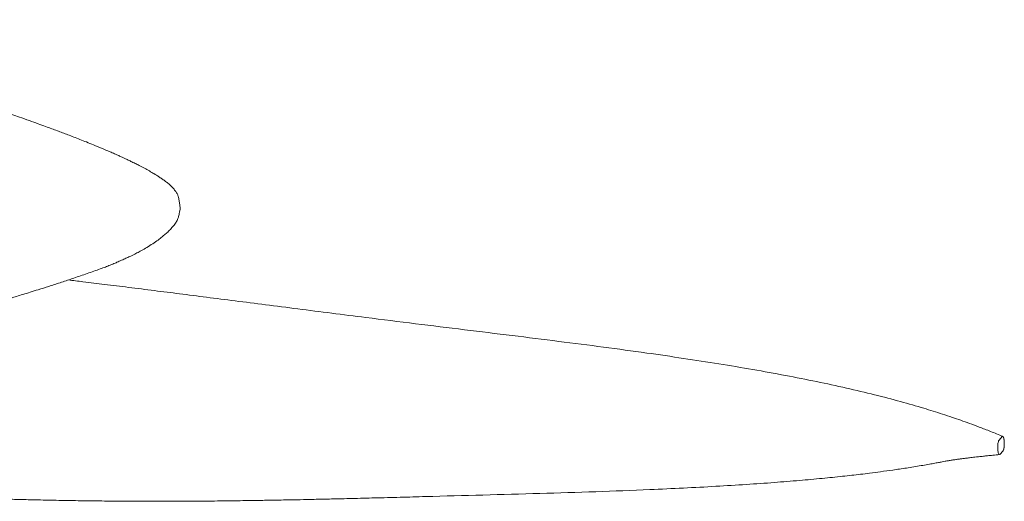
# Model space of a CAD drawing. Header units: millimetres. Extents: x 783 to 2230, y 1359 to 2850.
# Tile 4 of 12: x 1793 to 2230, y 1361 to 1574. Entities that reach past the tile are written whole.
import ezdxf

# ---------------------------------------------------------------- set-up
doc = ezdxf.new("R2010")
doc.units = ezdxf.units.MM

msp = doc.modelspace()

# ---------------------------------------------------------------- linework, layer by layer
at = {"color": 7, "linetype": 'Continuous', "lineweight": 15}
for p, q in [((2227.2, 1387.71), (2228.57, 1389.31)), ((2228.97, 1383.03), (2227.59, 1381.44))]:
    msp.add_line(p, q, dxfattribs=at)
for points, knots in [([(1555.91, 1362.5), (1556.36, 1362.55), (1557.4, 1362.66), (1559.26, 1362.97), (1561.28, 1363.41), (1562.98, 1363.88), (1564.38, 1364.34), (1565.37, 1364.68), (1566.2, 1364.99), (1566.87, 1365.24), (1567.44, 1365.46), (1568.48, 1365.88), (1569.63, 1366.37), (1571.01, 1366.98), (1572.55, 1367.68), (1574.9, 1368.78), (1577.67, 1370.14), (1580.16, 1371.42), (1582.17, 1372.47), (1583.95, 1373.42), (1585.52, 1374.27), (1587.17, 1375.17), (1589.04, 1376.21), (1591.33, 1377.45), (1593.49, 1378.63), (1595.19, 1379.57), (1597.11, 1380.66), (1599.02, 1381.74), (1601.04, 1382.9), (1603.32, 1384.18), (1605.58, 1385.45), (1607.91, 1386.71), (1610.24, 1387.9), (1612.97, 1389.25), (1616.26, 1390.83), (1620.03, 1392.51), (1623, 1393.68), (1625.5, 1394.65), (1627.94, 1395.59), (1630.93, 1396.62), (1634.58, 1397.94), (1638.52, 1399.48), (1643.63, 1401.25), (1650.14, 1403.52), (1657.54, 1406.05), (1665.28, 1408.54), (1672.85, 1411.39), (1679.43, 1413.91), (1685.02, 1416.12), (1689.85, 1418.06), (1694.81, 1420.05), (1699.83, 1422.02), (1704.53, 1423.88), (1708.49, 1425.43), (1711.6, 1426.6), (1713.81, 1427.43), (1715.83, 1428.17), (1717.86, 1428.89), (1720.16, 1429.67), (1722.99, 1430.61), (1725.81, 1431.54), (1728.18, 1432.28), (1730.17, 1432.9), (1731.65, 1433.33), (1732.92, 1433.68), (1733.95, 1433.96), (1735.11, 1434.26), (1736.41, 1434.59), (1738.07, 1435.02), (1739.95, 1435.52), (1742.4, 1436.18), (1745.03, 1436.9), (1748.01, 1437.74), (1751.37, 1438.7), (1755.25, 1439.84), (1759.54, 1441.13), (1764.74, 1442.77), (1770.61, 1444.6), (1776.25, 1446.32), (1780.81, 1447.77), (1784.26, 1448.88), (1787.28, 1449.85), (1789.74, 1450.64), (1792.01, 1451.36), (1794.89, 1452.24), (1798.13, 1453.25), (1801.94, 1454.45), (1806.24, 1455.82), (1811.18, 1457.42), (1816.7, 1459.23), (1821.54, 1460.89), (1825.45, 1462.26), (1828.24, 1463.25), (1830.73, 1464.14), (1833.07, 1465.05), (1835.22, 1465.92), (1836.9, 1466.69), (1838.87, 1467.54), (1840.92, 1468.46), (1843.03, 1469.43), (1844.95, 1470.4), (1846.82, 1471.38), (1849.15, 1472.74), (1851.67, 1474.3), (1854.1, 1475.81), (1856, 1477.3), (1857.59, 1478.67), (1859.09, 1479.98), (1860.5, 1481.45), (1861.8, 1482.99), (1862.95, 1484.59), (1863.69, 1486.27), (1864.04, 1487.87), (1864.34, 1489.23), (1864.44, 1490.23), (1864.38, 1491.3), (1864.25, 1492.2), (1864.14, 1492.98), (1864.01, 1493.86), (1863.86, 1494.78), (1863.59, 1495.85), (1863.07, 1497.01), (1862.24, 1498.21), (1861.29, 1499.38), (1860.1, 1500.58), (1858.79, 1501.69), (1857.4, 1502.73), (1856.06, 1503.67), (1854.7, 1504.58), (1853.16, 1505.54), (1851.31, 1506.63), (1849.13, 1507.85), (1847, 1508.99), (1844.98, 1510.02), (1843.17, 1510.91), (1841.48, 1511.73), (1840.02, 1512.42), (1838.64, 1513.05), (1837.15, 1513.73), (1835.38, 1514.52), (1832.86, 1515.62), (1829.77, 1516.94), (1826.26, 1518.39), (1823.05, 1519.69), (1820.13, 1520.84), (1817.39, 1521.91), (1814.8, 1522.9), (1812.38, 1523.82), (1810.01, 1524.71), (1807.52, 1525.63), (1804.67, 1526.68), (1801.38, 1527.88), (1797.53, 1529.26), (1793.66, 1530.63), (1789.98, 1531.92), (1786.8, 1533.02), (1783.86, 1534.04), (1781.27, 1534.92), (1779.04, 1535.67), (1777.19, 1536.3), (1775.6, 1536.83), (1774.03, 1537.36), (1771.93, 1538.06), (1769.05, 1539.01), (1765.28, 1540.24), (1760.87, 1541.67), (1755.92, 1543.25), (1750.59, 1544.92), (1745.04, 1546.63), (1739.46, 1548.3), (1734.11, 1549.87), (1729.13, 1551.29), (1724.51, 1552.54), (1720.05, 1553.76), (1715.92, 1554.97), (1712.02, 1556.15), (1708.23, 1557.34), (1704.02, 1558.71), (1699.24, 1560.3), (1693.93, 1562.04), (1688.44, 1563.77), (1682.91, 1565.41), (1677.58, 1566.84), (1672.62, 1567.99), (1668.13, 1568.9), (1664.56, 1569.59), (1661.98, 1570.11), (1660.08, 1570.5), (1658.22, 1570.92), (1656.36, 1571.37), (1654.35, 1571.88), (1651.93, 1572.54), (1649.39, 1573.27), (1647.84, 1573.71), (1647.25, 1573.88)], [0, 0, 0, 0, 0.0055746, 0.0127346, 0.0200538, 0.0276276, 0.031013, 0.0337013, 0.0356848, 0.0364235, 0.0370127, 0.0380058, 0.0396534, 0.0412854, 0.0434016, 0.0460218, 0.0512868, 0.0560727, 0.0602683, 0.0637339, 0.0664918, 0.0690612, 0.0720456, 0.0754616, 0.0791573, 0.0836562, 0.0876089, 0.0912893, 0.0954138, 0.1020788, 0.1094932, 0.1168047, 0.1238664, 0.1307778, 0.1418644, 0.1529993, 0.1645812, 0.171235, 0.177144, 0.1824212, 0.1876541, 0.1948347, 0.2011261, 0.208731, 0.2176749, 0.2266049, 0.2350737, 0.2433788, 0.2487791, 0.2544128, 0.2602948, 0.266439, 0.2724619, 0.2775013, 0.2816894, 0.285162, 0.28849, 0.2923681, 0.2965344, 0.3015301, 0.3072112, 0.3108529, 0.3147739, 0.3196578, 0.321553, 0.3232199, 0.3247211, 0.3261421, 0.3275801, 0.3298644, 0.331994, 0.3352998, 0.3382738, 0.3417291, 0.3457661, 0.350399, 0.35522, 0.3623088, 0.3693024, 0.3739381, 0.378127, 0.3817378, 0.3853861, 0.3888247, 0.39273, 0.3970095, 0.4014789, 0.4073348, 0.4133337, 0.4193566, 0.4255724, 0.4287964, 0.431792, 0.434456, 0.4368425, 0.4397181, 0.4425121, 0.4454967, 0.4479051, 0.4503965, 0.4543698, 0.4588187, 0.4637922, 0.4693054, 0.474873, 0.4794941, 0.4833208, 0.4878956, 0.4936128, 0.4991366, 0.504901, 0.5107815, 0.5158056, 0.5196967, 0.5224099, 0.5240888, 0.5256738, 0.5278163, 0.5305432, 0.5338758, 0.5378354, 0.5433196, 0.5497079, 0.5568239, 0.5635863, 0.5706407, 0.576964, 0.5825297, 0.5873927, 0.5924007, 0.5995479, 0.6073074, 0.6156197, 0.6222309, 0.6286107, 0.6343574, 0.6394626, 0.6434622, 0.6483272, 0.654138, 0.6604809, 0.6718129, 0.6821464, 0.6910826, 0.6989364, 0.7063111, 0.7130819, 0.7191654, 0.7248039, 0.7308927, 0.7375964, 0.745456, 0.7544448, 0.7645007, 0.7718296, 0.7789661, 0.7852544, 0.7907125, 0.7953592, 0.7991503, 0.8021913, 0.8051542, 0.8087681, 0.8150249, 0.8225054, 0.8311167, 0.8406333, 0.8504631, 0.8607121, 0.8706307, 0.879787, 0.8879591, 0.8951983, 0.9017764, 0.9081097, 0.9130877, 0.9182064, 0.9238196, 0.9303324, 0.9375156, 0.9447567, 0.9515639, 0.9583821, 0.9643243, 0.9695858, 0.9744906, 0.9770883, 0.9797425, 0.9824513, 0.9852171, 0.9880982, 0.9917168, 0.9968772, 1, 1, 1, 1]), ([(2228.85, 1389.41), (2227.05, 1390.14), (2223.64, 1391.52), (2218.74, 1393.42), (2214.34, 1395.06), (2210.34, 1396.5), (2206.35, 1397.88), (2202.3, 1399.22), (2198.07, 1400.57), (2191.98, 1402.44), (2183.43, 1404.9), (2171.95, 1407.9), (2159.51, 1410.86), (2146.32, 1413.7), (2132.48, 1416.43), (2118.02, 1419.05), (2102.95, 1421.56), (2087.26, 1423.99), (2070.23, 1426.46), (2051.77, 1428.97), (2031.9, 1431.52), (2011.35, 1434.08), (1990.22, 1436.65), (1968.6, 1439.3), (1949, 1441.74), (1931.61, 1443.94), (1916.8, 1445.82), (1902.53, 1447.64), (1889.05, 1449.36), (1876.36, 1450.98), (1864.45, 1452.5), (1852.93, 1453.95), (1841.87, 1455.34), (1831.32, 1456.65), (1822.43, 1457.74), (1817.07, 1458.39), (1814.91, 1458.66)], [0, 0, 0, 0, 0.018635, 0.03518, 0.049179, 0.061207, 0.072339, 0.085531, 0.097267, 0.109008, 0.137114, 0.167228, 0.198662, 0.230923, 0.264082, 0.298198, 0.333308, 0.369496, 0.40711, 0.450964, 0.496558, 0.543747, 0.592333, 0.642076, 0.692904, 0.727788, 0.762616, 0.795725, 0.827043, 0.856589, 0.88437, 0.910381, 0.937353, 0.962123, 0.984688, 1, 1, 1, 1]), ([(2227.38, 1381.34), (2227.37, 1381.34), (2227.27, 1381.29), (2227.09, 1381.55), (2226.87, 1382.12), (2226.71, 1383.01), (2226.63, 1384.06), (2226.63, 1385.18), (2226.72, 1386.22), (2226.89, 1387.08), (2227.06, 1387.53), (2227.17, 1387.68), (2227.2, 1387.71)], [0, 0, 0, 0, 0.014878, 0.133049, 0.251392, 0.369702, 0.487852, 0.605925, 0.724259, 0.842268, 0.960602, 1, 1, 1, 1]), ([(2228.57, 1389.31), (2228.58, 1389.32), (2228.59, 1389.33), (2228.61, 1389.34), (2228.62, 1389.35), (2228.63, 1389.36), (2228.64, 1389.37), (2228.66, 1389.39), (2228.68, 1389.4), (2228.7, 1389.41), (2228.72, 1389.42), (2228.75, 1389.42), (2228.77, 1389.42), (2228.79, 1389.42), (2228.81, 1389.42), (2228.84, 1389.41), (2228.86, 1389.41), (2228.88, 1389.39), (2228.9, 1389.38), (2228.92, 1389.36), (2228.95, 1389.34), (2228.97, 1389.32), (2228.99, 1389.29), (2229.01, 1389.26), (2229.03, 1389.23), (2229.06, 1389.19), (2229.07, 1389.16), (2229.08, 1389.14), (2229.09, 1389.13), (2229.1, 1389.12), (2229.1, 1389.11), (2229.1, 1389.11), (2229.1, 1389.1), (2229.11, 1389.09), (2229.12, 1389.08), (2229.12, 1389.06), (2229.13, 1389.05), (2229.14, 1389.02), (2229.16, 1388.98), (2229.18, 1388.93), (2229.2, 1388.87), (2229.22, 1388.82), (2229.24, 1388.76), (2229.25, 1388.71), (2229.26, 1388.67), (2229.27, 1388.65), (2229.27, 1388.63), (2229.28, 1388.62), (2229.28, 1388.6), (2229.29, 1388.56), (2229.3, 1388.51), (2229.31, 1388.46), (2229.32, 1388.42), (2229.34, 1388.36), (2229.35, 1388.29), (2229.36, 1388.24), (2229.37, 1388.2), (2229.38, 1388.16), (2229.38, 1388.13), (2229.39, 1388.09), (2229.4, 1388.04), (2229.4, 1388), (2229.41, 1387.97), (2229.41, 1387.94), (2229.42, 1387.92), (2229.42, 1387.9), (2229.42, 1387.88), (2229.42, 1387.86), (2229.43, 1387.84), (2229.43, 1387.82), (2229.43, 1387.79), (2229.44, 1387.77), (2229.44, 1387.74), (2229.45, 1387.71), (2229.45, 1387.66), (2229.46, 1387.62), (2229.46, 1387.57), (2229.47, 1387.53), (2229.47, 1387.49), (2229.48, 1387.44), (2229.48, 1387.39), (2229.48, 1387.35), (2229.49, 1387.3), (2229.49, 1387.24), (2229.5, 1387.18), (2229.5, 1387.12), (2229.5, 1387.1), (2229.5, 1387.08), (2229.51, 1387.07), (2229.51, 1387.05), (2229.51, 1387.03), (2229.51, 1387.01), (2229.51, 1386.99), (2229.51, 1386.96), (2229.51, 1386.95), (2229.51, 1386.95), (2229.51, 1386.94), (2229.51, 1386.93), (2229.51, 1386.93), (2229.51, 1386.92), (2229.51, 1386.92), (2229.52, 1386.91), (2229.52, 1386.9), (2229.52, 1386.9), (2229.52, 1386.89), (2229.52, 1386.87), (2229.52, 1386.83), (2229.52, 1386.78), (2229.52, 1386.74), (2229.53, 1386.69), (2229.53, 1386.64), (2229.53, 1386.59), (2229.53, 1386.54), (2229.53, 1386.5), (2229.53, 1386.45), (2229.53, 1386.4), (2229.53, 1386.35), (2229.53, 1386.3), (2229.53, 1386.26), (2229.54, 1386.21), (2229.54, 1386.16), (2229.54, 1386.12), (2229.53, 1386.09), (2229.53, 1386.06), (2229.53, 1386.04), (2229.53, 1386.02), (2229.53, 1385.99), (2229.53, 1385.97), (2229.53, 1385.96), (2229.53, 1385.95), (2229.53, 1385.93), (2229.53, 1385.93), (2229.53, 1385.92), (2229.53, 1385.91), (2229.53, 1385.89), (2229.53, 1385.88), (2229.53, 1385.87), (2229.53, 1385.86), (2229.53, 1385.84), (2229.53, 1385.82), (2229.53, 1385.79), (2229.53, 1385.76), (2229.53, 1385.73), (2229.53, 1385.72), (2229.53, 1385.71), (2229.53, 1385.7), (2229.53, 1385.69), (2229.53, 1385.68), (2229.53, 1385.67), (2229.53, 1385.65), (2229.52, 1385.63), (2229.52, 1385.6), (2229.52, 1385.57), (2229.52, 1385.54), (2229.52, 1385.53), (2229.52, 1385.52), (2229.52, 1385.51), (2229.52, 1385.49), (2229.52, 1385.48), (2229.52, 1385.47), (2229.52, 1385.46), (2229.52, 1385.44), (2229.51, 1385.42), (2229.51, 1385.4), (2229.51, 1385.39), (2229.51, 1385.38), (2229.51, 1385.38), (2229.51, 1385.37), (2229.51, 1385.36), (2229.51, 1385.35), (2229.51, 1385.34), (2229.51, 1385.34), (2229.51, 1385.33), (2229.51, 1385.32), (2229.51, 1385.31), (2229.51, 1385.29), (2229.51, 1385.28), (2229.5, 1385.25), (2229.5, 1385.23), (2229.5, 1385.21), (2229.5, 1385.2), (2229.5, 1385.18), (2229.5, 1385.17), (2229.5, 1385.15), (2229.5, 1385.14), (2229.49, 1385.12), (2229.49, 1385.11), (2229.49, 1385.09), (2229.49, 1385.08), (2229.49, 1385.07), (2229.49, 1385.06), (2229.49, 1385.05), (2229.49, 1385.04), (2229.49, 1385.03), (2229.49, 1385.02), (2229.48, 1385), (2229.48, 1384.99), (2229.48, 1384.97), (2229.48, 1384.96), (2229.48, 1384.95), (2229.48, 1384.93), (2229.48, 1384.92), (2229.47, 1384.9), (2229.47, 1384.89), (2229.47, 1384.87), (2229.47, 1384.86), (2229.47, 1384.84), (2229.47, 1384.83), (2229.47, 1384.81), (2229.46, 1384.79), (2229.46, 1384.76), (2229.46, 1384.73), (2229.45, 1384.7), (2229.45, 1384.68), (2229.45, 1384.66), (2229.45, 1384.64), (2229.44, 1384.62), (2229.44, 1384.59), (2229.44, 1384.58), (2229.44, 1384.57), (2229.43, 1384.56), (2229.43, 1384.55), (2229.43, 1384.55), (2229.43, 1384.55), (2229.43, 1384.55), (2229.43, 1384.54), (2229.43, 1384.54), (2229.43, 1384.53), (2229.43, 1384.52), (2229.43, 1384.51), (2229.43, 1384.5), (2229.42, 1384.48), (2229.42, 1384.45), (2229.42, 1384.43), (2229.41, 1384.4), (2229.41, 1384.38), (2229.4, 1384.35), (2229.4, 1384.32), (2229.4, 1384.3), (2229.39, 1384.27), (2229.39, 1384.25), (2229.38, 1384.22), (2229.38, 1384.2), (2229.37, 1384.16), (2229.37, 1384.12), (2229.36, 1384.08), (2229.35, 1384.03), (2229.34, 1383.98), (2229.33, 1383.94), (2229.32, 1383.89), (2229.31, 1383.85), (2229.3, 1383.81), (2229.29, 1383.76), (2229.27, 1383.72), (2229.26, 1383.68), (2229.25, 1383.64), (2229.24, 1383.6), (2229.23, 1383.57), (2229.22, 1383.53), (2229.21, 1383.5), (2229.19, 1383.46), (2229.18, 1383.43), (2229.17, 1383.4), (2229.16, 1383.36), (2229.15, 1383.33), (2229.13, 1383.3), (2229.12, 1383.28), (2229.11, 1383.25), (2229.09, 1383.22), (2229.08, 1383.19), (2229.05, 1383.15), (2229.03, 1383.11), (2229.01, 1383.09), (2229, 1383.07), (2228.99, 1383.05), (2228.98, 1383.04), (2228.97, 1383.03)], [0.3193664, 0.3193664, 0.3193664, 0.3193664, 0.322115, 0.3234892, 0.3248635, 0.3262378, 0.3276121, 0.3303607, 0.3331092, 0.3358578, 0.3386064, 0.3413549, 0.3441035, 0.3468521, 0.3496006, 0.3523492, 0.3550978, 0.3578464, 0.3605949, 0.3633435, 0.3660921, 0.3688406, 0.3715892, 0.3743378, 0.3770863, 0.3798349, 0.3825835, 0.3839578, 0.3846449, 0.385332, 0.3856756, 0.3860192, 0.3863628, 0.3867063, 0.3880806, 0.3887678, 0.3894549, 0.3908292, 0.3935777, 0.3963263, 0.3990749, 0.4018235, 0.404572, 0.4073206, 0.4086949, 0.409382, 0.4100692, 0.4107563, 0.4114434, 0.4128177, 0.4155663, 0.4169406, 0.4183149, 0.4210634, 0.423812, 0.4251863, 0.4265606, 0.4279349, 0.4293091, 0.4306834, 0.4320577, 0.433432, 0.4348063, 0.4354934, 0.4361806, 0.4368677, 0.4375548, 0.438242, 0.4389291, 0.4396163, 0.4403034, 0.4409906, 0.4416777, 0.443052, 0.4444263, 0.4458006, 0.4471748, 0.4485491, 0.4499234, 0.4512977, 0.452672, 0.4540463, 0.4554205, 0.4567948, 0.4595434, 0.4609177, 0.4616048, 0.4619484, 0.462292, 0.4629791, 0.4633227, 0.4636663, 0.4650405, 0.4653841, 0.4657277, 0.4658995, 0.4660713, 0.466243, 0.4664148, 0.4665866, 0.4667584, 0.4669302, 0.467102, 0.4672737, 0.4674455, 0.4677891, 0.4691634, 0.4705377, 0.471912, 0.4732862, 0.4746605, 0.4760348, 0.4774091, 0.4787834, 0.4801577, 0.481532, 0.4829062, 0.4842805, 0.4856548, 0.4870291, 0.4884034, 0.4897777, 0.4904648, 0.4911519, 0.4918391, 0.4925262, 0.4932134, 0.4939005, 0.4942441, 0.4945877, 0.4949312, 0.4952748, 0.4952748, 0.4957433, 0.4962118, 0.4964461, 0.4966804, 0.4971489, 0.4976174, 0.4980859, 0.499023, 0.49996, 0.500897, 0.5013656, 0.5015998, 0.5018341, 0.5020683, 0.5023026, 0.5027711, 0.5032396, 0.5037082, 0.5046452, 0.5055822, 0.5065193, 0.5069878, 0.5072221, 0.5074563, 0.5079248, 0.5081591, 0.5083934, 0.5088619, 0.5093304, 0.5102674, 0.510736, 0.5109702, 0.5112045, 0.5114387, 0.511673, 0.5119073, 0.5121415, 0.5123758, 0.51261, 0.5128443, 0.5130786, 0.5135471, 0.5140156, 0.5144841, 0.5149526, 0.5158897, 0.5163582, 0.5168267, 0.5172952, 0.5177638, 0.5182323, 0.5187008, 0.5191693, 0.5196378, 0.5201064, 0.5205749, 0.5210434, 0.5212777, 0.5215119, 0.5217462, 0.5219804, 0.522449, 0.5229175, 0.523386, 0.5238545, 0.524323, 0.5247916, 0.5252601, 0.5257286, 0.5261971, 0.5266656, 0.5271342, 0.5276027, 0.5280712, 0.5285397, 0.5290082, 0.5299453, 0.5308823, 0.5318194, 0.5327564, 0.5336934, 0.534162, 0.5346305, 0.5355675, 0.5365046, 0.5369731, 0.5374416, 0.5376759, 0.537793, 0.5378516, 0.5379101, 0.5380272, 0.5381444, 0.5382615, 0.5383786, 0.5388472, 0.5393157, 0.5397842, 0.5402527, 0.5411898, 0.5421268, 0.5430638, 0.5440009, 0.5449379, 0.545875, 0.546812, 0.547749, 0.5486861, 0.5496231, 0.5505602, 0.5514972, 0.5533713, 0.5552454, 0.5571194, 0.5589935, 0.5608676, 0.5627417, 0.5646158, 0.5664898, 0.5683639, 0.570238, 0.5721121, 0.5739862, 0.5758602, 0.5777343, 0.5796084, 0.5814825, 0.5833566, 0.5852306, 0.5871047, 0.5889788, 0.5908529, 0.592727, 0.594601, 0.5964751, 0.5983492, 0.6002233, 0.6039714, 0.6077196, 0.6095937, 0.6114678, 0.6133418, 0.6152159, 0.6152159, 0.6152159, 0.6152159]), ([(1576.98, 1366.34), (1578.24, 1366.36), (1581.74, 1366.41), (1587.66, 1366.47), (1594.76, 1366.52), (1601.98, 1366.54), (1608.38, 1366.53), (1613.71, 1366.51), (1617.84, 1366.48), (1621.5, 1366.45), (1624.51, 1366.42), (1626.94, 1366.39), (1629.06, 1366.36), (1631.34, 1366.33), (1634.5, 1366.28), (1638.73, 1366.21), (1644.21, 1366.11), (1650.63, 1365.98), (1658.02, 1365.8), (1665.9, 1365.58), (1674.04, 1365.34), (1682.01, 1365.09), (1689.92, 1364.82), (1697.55, 1364.56), (1704.87, 1364.31), (1713.08, 1364.01), (1721.99, 1363.7), (1731.45, 1363.36), (1739.95, 1363.06), (1747.69, 1362.8), (1754.95, 1362.56), (1762.06, 1362.33), (1769.17, 1362.11), (1776.09, 1361.9), (1783.09, 1361.71), (1790.38, 1361.52), (1798.44, 1361.32), (1807.31, 1361.14), (1816.94, 1360.96), (1827.06, 1360.82), (1837.24, 1360.72), (1847.11, 1360.66), (1856.56, 1360.65), (1864.64, 1360.67), (1871.4, 1360.71), (1876.92, 1360.76), (1882.27, 1360.81), (1887.34, 1360.87), (1891.92, 1360.93), (1895.72, 1360.99), (1898.67, 1361.03), (1900.84, 1361.07), (1902.55, 1361.1), (1904.15, 1361.12), (1905.99, 1361.16), (1908.76, 1361.21), (1912.67, 1361.28), (1917.9, 1361.38), (1924.3, 1361.52), (1931.93, 1361.69), (1940.88, 1361.9), (1951, 1362.16), (1961.91, 1362.44), (1977.84, 1362.87), (1998.47, 1363.43), (2023.65, 1364.11), (2048.34, 1364.88), (2069.56, 1365.69), (2087.28, 1366.49), (2101.55, 1367.25), (2114.97, 1368.07), (2127.33, 1368.94), (2138.53, 1369.84), (2148.6, 1370.76), (2156.28, 1371.54), (2161.87, 1372.16), (2165.88, 1372.62), (2170.14, 1373.14), (2174.94, 1373.76), (2180.38, 1374.52), (2186.39, 1375.41), (2191.58, 1376.25), (2195.59, 1376.94), (2198.14, 1377.41), (2200.23, 1377.8), (2201.95, 1378.12), (2203.49, 1378.41), (2204.9, 1378.67), (2206.27, 1378.88), (2207.96, 1379.13), (2209.51, 1379.34), (2211.13, 1379.55), (2212.81, 1379.76), (2214.81, 1380), (2216.95, 1380.25), (2218.86, 1380.46), (2220.49, 1380.64), (2222.24, 1380.82), (2224.6, 1381.06), (2226.41, 1381.23), (2227.41, 1381.32)], [0, 0, 0, 0, 0.008757, 0.024149, 0.039629, 0.055196, 0.070239, 0.079565, 0.087882, 0.095188, 0.101483, 0.105719, 0.109495, 0.113866, 0.119018, 0.127732, 0.138044, 0.149954, 0.163466, 0.178582, 0.192401, 0.206637, 0.220231, 0.233168, 0.245448, 0.257068, 0.273994, 0.289289, 0.302957, 0.314764, 0.326066, 0.337141, 0.347989, 0.359084, 0.369006, 0.380055, 0.392217, 0.405476, 0.419811, 0.435118, 0.450129, 0.464427, 0.478028, 0.49095, 0.499053, 0.50688, 0.514437, 0.521726, 0.528287, 0.533718, 0.537668, 0.540687, 0.542782, 0.544816, 0.547376, 0.550464, 0.556386, 0.563622, 0.572187, 0.582856, 0.595102, 0.608968, 0.624205, 0.639524, 0.673533, 0.707228, 0.740213, 0.772101, 0.792073, 0.811389, 0.829701, 0.84658, 0.862026, 0.876057, 0.888699, 0.894511, 0.899993, 0.905958, 0.912975, 0.921016, 0.930047, 0.940008, 0.944708, 0.94878, 0.952235, 0.955088, 0.957636, 0.960899, 0.965099, 0.968623, 0.972003, 0.974618, 0.977283, 0.980485, 0.984583, 0.987635, 0.989442, 0.992099, 0.995614, 1, 1, 1, 1])]:
    msp.add_open_spline(points, degree=3, knots=knots, dxfattribs=at)

doc.saveas('drawing.dxf')
